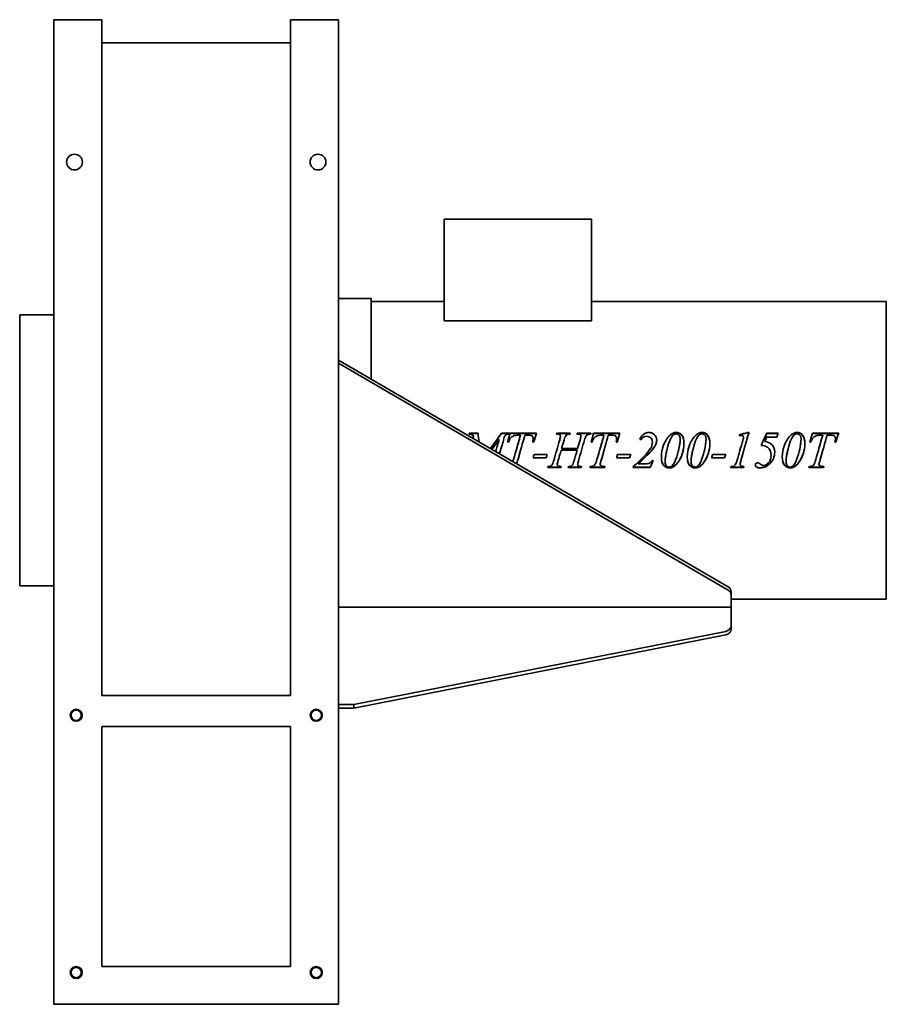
# Model space of a CAD drawing. Header units: millimetres. Extents: x 377 to 883, y 159 to 732.
import ezdxf

# ---------------------------------------------------------------- set-up
doc = ezdxf.new("R2010")
doc.units = ezdxf.units.MM
doc.header["$LTSCALE"] = 3
doc.layers.add('Krawędzie widoczne(ISO)', color=7, linetype='Continuous', lineweight=35, true_color=0x262659)

msp = doc.modelspace()

# ---------------------------------------------------------------- linework, layer by layer
at = {"layer": 'Krawędzie widoczne(ISO)'}
for p, q in [((425.25, 732.5), (397.25, 732.5)), ((397.25, 158.5), (397.25, 732.5)), ((425.25, 732.5), (425.25, 338.44)), ((535.25, 732.5), (563.25, 732.5)), ((535.25, 732.5), (535.25, 338.44)), ((563.25, 732.5), (563.25, 158.5)), ((425.25, 718.99), (535.25, 718.99)), ((710.83, 616.2), (624.83, 616.2)), ((624.83, 616.2), (624.83, 556.86)), ((710.83, 616.2), (710.83, 556.86)), ((582.25, 570), (563.25, 570)), ((582.25, 523), (582.25, 570)), ((624.83, 568.3), (582.25, 568.3)), ((882.75, 568.3), (710.83, 568.3)), ((882.75, 394.7), (882.75, 568.3)), ((377.25, 402.5), (377.25, 560.5)), ((397.25, 560.5), (377.25, 560.5)), ((624.83, 556.86), (710.83, 556.86)), ((790.44, 401.78), (563.25, 534.06)), ((563.25, 532.24), (790.44, 399.96)), ((639.56, 491.48), (644.61, 491.48)), ((639.56, 491.36), (639.56, 491.48)), ((639.56, 491.36), (644.61, 491.36)), ((641.98, 489.61), (641.98, 489.71)), ((644.61, 491.36), (644.61, 491.48)), ((658.38, 491.48), (663.1, 491.48)), ((658.38, 491.36), (658.38, 491.48)), ((658.38, 491.36), (663.1, 491.36)), ((663.1, 490.94), (663.1, 491.48)), ((663.32, 491.48), (678.68, 491.48)), ((663.32, 491.36), (663.32, 491.48)), ((663.32, 491.36), (678.64, 491.36)), ((669.38, 490.29), (668.24, 490.29)), ((669.38, 490.19), (669.38, 490.29)), ((673.58, 490.29), (671.93, 490.29)), ((676.76, 488.18), (676.76, 488.26)), ((690.54, 491.48), (698.42, 491.48)), ((690.54, 491.36), (690.54, 491.48)), ((690.54, 491.36), (698.38, 491.36)), ((692.65, 489.66), (692.65, 489.76)), ((702.42, 491.48), (710.46, 491.48)), ((702.42, 491.36), (702.42, 491.48)), ((702.42, 491.36), (710.42, 491.36)), ((704.53, 489.66), (704.53, 489.76)), ((711.99, 491.48), (727.35, 491.48)), ((711.99, 491.36), (711.99, 491.48)), ((711.99, 491.36), (727.32, 491.36)), ((718.06, 490.29), (716.91, 490.29)), ((718.06, 490.19), (718.06, 490.29)), ((722.25, 490.29), (720.6, 490.29)), ((725.44, 488.18), (725.44, 488.26)), ((762.48, 487.87), (762.48, 487.95)), ((777.6, 487.87), (777.6, 487.95)), ((799.38, 488.39), (799.38, 488.47)), ((799.41, 488.95), (799.41, 489.04)), ((801.96, 491.88), (802.66, 491.88)), ((801.96, 491.76), (801.96, 491.88)), ((801.96, 491.76), (802.63, 491.76)), ((818.97, 489.06), (812.94, 489.06)), ((812.97, 491.48), (819.66, 491.48)), ((812.97, 491.36), (812.97, 491.48)), ((812.97, 491.36), (819.62, 491.36)), ((833.01, 487.87), (833.01, 487.95)), ((839.61, 491.48), (854.97, 491.48)), ((839.61, 491.36), (839.61, 491.48)), ((839.61, 491.36), (854.93, 491.36)), ((845.67, 490.29), (844.53, 490.29)), ((845.67, 490.19), (845.67, 490.29)), ((849.87, 490.29), (848.22, 490.29)), ((853.06, 488.18), (853.06, 488.26)), ((656.91, 487.7), (656.91, 487.77)), ((662.45, 486.19), (661.91, 486.19)), ((677.03, 486.19), (676.49, 486.19)), ((693.38, 482.58), (702.68, 482.58)), ((693.38, 482.57), (693.38, 482.58)), ((693.38, 482.57), (702.68, 482.57)), ((702.68, 482.57), (702.68, 482.58)), ((711.13, 486.19), (710.59, 486.19)), ((725.7, 486.19), (725.16, 486.19)), ((746.32, 486.13), (746.32, 486.19)), ((811.85, 486.55), (811.85, 486.61)), ((838.74, 486.19), (838.2, 486.19)), ((853.32, 486.19), (852.78, 486.19)), ((684.36, 477.07), (676.72, 477.07)), ((684.36, 477.12), (676.73, 477.12)), ((677.32, 479.03), (684.97, 479.03)), ((684.36, 477.12), (684.36, 477.07)), ((702.42, 481.57), (693.09, 481.57)), ((702.4, 481.5), (702.42, 481.56)), ((733.04, 477.07), (725.39, 477.07)), ((733.04, 477.12), (725.41, 477.12)), ((726, 479.03), (733.64, 479.03)), ((733.04, 477.12), (733.04, 477.07)), ((745.75, 481.18), (745.75, 481.17)), ((788.45, 477.07), (780.8, 477.07)), ((788.45, 477.12), (780.82, 477.12)), ((781.41, 479.03), (789.05, 479.03)), ((788.45, 477.12), (788.45, 477.07)), ((667.94, 476.24), (667.94, 476.18)), ((669.74, 472.06), (670, 472.06)), ((692.94, 471.52), (685.2, 471.52)), ((692.94, 471.64), (685.23, 471.64)), ((690.82, 473.28), (690.82, 473.18)), ((691.24, 475.22), (691.24, 475.15)), ((692.94, 471.64), (692.94, 471.52)), ((704.79, 471.52), (697.11, 471.52)), ((704.79, 471.64), (697.15, 471.64)), ((702.7, 473.28), (702.7, 473.18)), ((703.14, 475.22), (703.14, 475.15)), ((704.79, 471.64), (704.79, 471.52)), ((718.51, 471.52), (709.9, 471.52)), ((718.51, 471.64), (709.94, 471.64)), ((710.07, 472.06), (710.46, 472.06)), ((715.87, 473.34), (715.87, 473.24)), ((716.62, 476.24), (716.62, 476.18)), ((718.01, 472.06), (718.68, 472.06)), ((718.51, 471.64), (718.51, 471.52)), ((735.13, 472.06), (735.13, 471.52)), ((745.1, 471.64), (735.13, 471.64)), ((745.1, 471.52), (735.13, 471.52)), ((738.04, 473.74), (738.04, 473.65)), ((738.04, 473.65), (743.06, 473.65)), ((745.1, 471.64), (745.1, 471.52)), ((746.18, 475.49), (746.76, 475.49)), ((753.77, 474.84), (753.77, 474.76)), ((758.12, 471.73), (758.12, 471.62)), ((768.89, 474.84), (768.89, 474.76)), ((773.24, 471.73), (773.24, 471.62)), ((799.49, 471.52), (791.9, 471.52)), ((799.49, 471.64), (791.94, 471.64)), ((797.5, 473.37), (797.5, 473.28)), ((799.49, 471.64), (799.49, 471.52)), ((824.3, 474.84), (824.3, 474.76)), ((828.64, 471.73), (828.64, 471.62)), ((846.13, 471.52), (837.52, 471.52)), ((846.13, 471.64), (837.55, 471.64)), ((837.68, 472.06), (838.07, 472.06)), ((843.48, 473.34), (843.48, 473.24)), ((844.23, 476.24), (844.23, 476.18)), ((845.62, 472.06), (846.29, 472.06)), ((846.13, 471.64), (846.13, 471.52)), ((397.25, 402.5), (377.25, 402.5)), ((792.25, 396.98), (792.25, 398.81)), ((792.25, 396.98), (792.25, 390.01)), ((882.75, 394.7), (792.25, 394.7)), ((792.25, 390.01), (563.25, 390.01)), ((792.25, 387.5), (792.25, 390.01)), ((792.25, 387.5), (792.25, 379.27)), ((792.25, 377.27), (792.25, 379.27)), ((572.25, 333.21), (789.14, 375.9)), ((789.14, 373.9), (572.25, 331.21)), ((425.25, 338.44), (535.25, 338.44)), ((572.25, 333.21), (563.25, 333.21)), ((572.25, 331.21), (572.25, 333.21)), ((572.25, 331.21), (563.25, 331.21)), ((425.25, 320.5), (535.25, 320.5)), ((425.25, 180.5), (425.25, 320.5)), ((535.25, 320.5), (535.25, 180.5)), ((535.25, 180.5), (425.25, 180.5)), ((397.25, 158.5), (563.25, 158.5))]:
    msp.add_line(p, q, dxfattribs=at)
for centre, radius in [((409.25, 649.5), 4.6), ((551.25, 649.5), 4.6), ((410.25, 327), 3.5), ((410.25, 327), 3), ((550.25, 327), 3.5), ((550.25, 327), 3), ((410.25, 177), 3.5), ((410.25, 177), 3), ((550.25, 177), 3.5), ((550.25, 177), 3)]:
    msp.add_circle(centre, radius, dxfattribs=at)
for centre, ratio, start_param, end_param in [((788.25, 398.81), 0.890047, 0, 0.991498), ((788.25, 396.98), 0.890047, 0, 0.991498), ((788.25, 379.27), 0.866025, 4.935866, 6.283185), ((788.25, 377.27), 0.866025, 4.935866, 6.283185)]:
    msp.add_ellipse(centre, major_axis=(4, 0), ratio=ratio, start_param=start_param, end_param=end_param, dxfattribs=at)
for points in [[(639.41, 490.94), (639.46, 491.12), (639.51, 491.3), (639.56, 491.48)], [(639.44, 490.94), (639.48, 491.08), (639.52, 491.22), (639.56, 491.36)], [(641.61, 488.44), (641.73, 488.86), (641.85, 489.28), (641.98, 489.71)], [(641.63, 488.43), (641.74, 488.82), (641.86, 489.22), (641.98, 489.61)], [(644.61, 491.48), (644.81, 489.77), (645.02, 488.05), (645.23, 486.33)], [(644.61, 491.36), (644.81, 489.69), (645.02, 488.02), (645.22, 486.34)], [(651.8, 482.5), (654, 485.5), (656.19, 488.5), (658.38, 491.48)], [(651.81, 482.5), (654, 485.46), (656.19, 488.42), (658.38, 491.36)], [(663.1, 490.94), (662.05, 490.87), (661.43, 490.79), (661.24, 490.71)], [(661.91, 486.19), (662.38, 487.95), (662.85, 489.72), (663.32, 491.48)], [(661.93, 486.19), (662.39, 487.92), (662.85, 489.64), (663.32, 491.36)], [(665.29, 476.11), (666.66, 480.84), (668.02, 485.58), (669.38, 490.29)], [(666.85, 481.5), (667.69, 484.4), (668.53, 487.3), (669.38, 490.19)], [(671.93, 490.29), (670.6, 485.6), (669.27, 480.88), (667.94, 476.18)], [(676.11, 489.89), (675.78, 490.16), (674.94, 490.29), (673.58, 490.29)], [(676.76, 488.26), (676.76, 488.97), (676.55, 489.52), (676.11, 489.89)], [(676.49, 486.19), (676.67, 486.96), (676.76, 487.65), (676.76, 488.26)], [(676.5, 486.19), (676.68, 486.93), (676.76, 487.59), (676.76, 488.18)], [(678.68, 491.48), (678.13, 489.72), (677.58, 487.95), (677.03, 486.19)], [(690.36, 490.94), (690.42, 491.12), (690.48, 491.3), (690.54, 491.48)], [(690.4, 490.94), (690.44, 491.08), (690.49, 491.22), (690.54, 491.36)], [(692.22, 487.52), (692.51, 488.5), (692.65, 489.25), (692.65, 489.76)], [(692.22, 487.46), (692.51, 488.42), (692.65, 489.16), (692.65, 489.66)], [(695.78, 489.97), (695.49, 489.53), (695.16, 488.73), (694.8, 487.54)], [(696.8, 490.73), (696.34, 490.54), (696, 490.28), (695.78, 489.97)], [(698.27, 490.94), (697.6, 490.95), (697.11, 490.88), (696.8, 490.73)], [(698.42, 491.48), (698.37, 491.3), (698.32, 491.12), (698.27, 490.94)], [(702.27, 490.94), (702.32, 491.12), (702.37, 491.3), (702.42, 491.48)], [(702.3, 490.94), (702.34, 491.08), (702.38, 491.22), (702.42, 491.36)], [(704.12, 487.52), (704.39, 488.48), (704.53, 489.22), (704.53, 489.76)], [(704.12, 487.46), (704.39, 488.4), (704.53, 489.14), (704.53, 489.66)], [(707.71, 489.95), (707.39, 489.48), (707.05, 488.68), (706.72, 487.52)], [(708.76, 490.73), (708.28, 490.53), (707.93, 490.27), (707.71, 489.95)], [(710.28, 490.94), (709.59, 490.95), (709.08, 490.88), (708.76, 490.73)], [(710.46, 491.48), (710.4, 491.3), (710.34, 491.12), (710.28, 490.94)], [(710.59, 486.19), (711.06, 487.95), (711.53, 489.72), (711.99, 491.48)], [(710.6, 486.19), (711.07, 487.92), (711.53, 489.64), (711.99, 491.36)], [(713.97, 476.11), (715.33, 480.84), (716.69, 485.58), (718.06, 490.29)], [(715.52, 481.5), (716.37, 484.4), (717.21, 487.3), (718.06, 490.19)], [(720.6, 490.29), (719.28, 485.6), (717.95, 480.88), (716.62, 476.18)], [(724.79, 489.89), (724.46, 490.16), (723.62, 490.29), (722.25, 490.29)], [(725.44, 488.26), (725.44, 488.97), (725.22, 489.52), (724.79, 489.89)], [(725.16, 486.19), (725.35, 486.96), (725.44, 487.65), (725.44, 488.26)], [(725.18, 486.19), (725.35, 486.93), (725.44, 487.59), (725.44, 488.18)], [(727.35, 491.48), (726.8, 489.72), (726.25, 487.95), (725.7, 486.19)], [(742.94, 489.64), (741.56, 489.64), (740.42, 488.98), (739.53, 487.65)], [(752.86, 484.51), (753.88, 487.16), (755.18, 489.17), (756.75, 490.54)], [(752.86, 484.47), (753.88, 487.1), (755.18, 489.08), (756.75, 490.43)], [(756.75, 490.54), (757.78, 491.44), (758.94, 491.88), (760.21, 491.88)], [(756.75, 490.43), (757.78, 491.32), (758.94, 491.76), (760.21, 491.76)], [(760.51, 477.73), (761.82, 481.92), (762.48, 485.33), (762.48, 487.95)], [(767.97, 484.51), (769, 487.16), (770.29, 489.17), (771.86, 490.54)], [(767.97, 484.47), (769, 487.1), (770.29, 489.08), (771.86, 490.43)], [(771.86, 490.54), (772.9, 491.44), (774.05, 491.88), (775.33, 491.88)], [(771.86, 490.43), (772.9, 491.32), (774.05, 491.76), (775.33, 491.76)], [(775.62, 477.73), (776.94, 481.92), (777.6, 485.33), (777.6, 487.95)], [(796.98, 490.5), (798.64, 490.96), (800.3, 491.42), (801.96, 491.88)], [(797.17, 489.97), (797.11, 490.15), (797.04, 490.32), (796.98, 490.5)], [(797.01, 490.41), (798.66, 490.86), (800.31, 491.31), (801.96, 491.76)], [(798.37, 490.15), (798.12, 490.15), (797.72, 490.09), (797.17, 489.97)], [(802.66, 491.88), (801.08, 486.41), (799.49, 480.88), (797.91, 475.38)], [(799.04, 487.25), (799.24, 487.96), (799.36, 488.37), (799.38, 488.47)], [(799.04, 487.18), (799.24, 487.89), (799.36, 488.29), (799.38, 488.39)], [(799.38, 488.47), (799.4, 488.67), (799.41, 488.86), (799.41, 489.04)], [(799.38, 488.39), (799.4, 488.58), (799.41, 488.77), (799.41, 488.95)], [(809.8, 484.33), (810.86, 486.72), (811.92, 489.1), (812.97, 491.48)], [(809.82, 484.32), (810.87, 486.68), (811.92, 489.03), (812.97, 491.36)], [(812.94, 489.06), (812.58, 488.24), (812.21, 487.43), (811.85, 486.61)], [(819.66, 491.48), (819.43, 490.67), (819.2, 489.86), (818.97, 489.06)], [(823.38, 484.51), (824.41, 487.16), (825.7, 489.17), (827.27, 490.54)], [(823.38, 484.47), (824.41, 487.1), (825.7, 489.08), (827.27, 490.43)], [(827.27, 490.54), (828.31, 491.44), (829.46, 491.88), (830.74, 491.88)], [(827.27, 490.43), (828.31, 491.32), (829.46, 491.76), (830.74, 491.76)], [(831.03, 477.73), (832.35, 481.92), (833.01, 485.33), (833.01, 487.95)], [(838.2, 486.19), (838.67, 487.95), (839.14, 489.72), (839.61, 491.48)], [(838.22, 486.19), (838.68, 487.92), (839.14, 489.64), (839.61, 491.36)], [(841.58, 476.11), (842.95, 480.84), (844.31, 485.58), (845.67, 490.29)], [(843.14, 481.5), (843.98, 484.4), (844.83, 487.3), (845.67, 490.19)], [(848.22, 490.29), (846.89, 485.6), (845.56, 480.88), (844.23, 476.18)], [(852.4, 489.89), (852.08, 490.16), (851.23, 490.29), (849.87, 490.29)], [(853.06, 488.26), (853.06, 488.97), (852.84, 489.52), (852.4, 489.89)], [(852.78, 486.19), (852.96, 486.96), (853.06, 487.65), (853.06, 488.26)], [(852.79, 486.19), (852.97, 486.93), (853.06, 487.59), (853.06, 488.18)], [(854.97, 491.48), (854.42, 489.72), (853.87, 487.95), (853.32, 486.19)], [(656.91, 487.77), (655.51, 485.84), (654.11, 483.91), (652.7, 481.98)], [(654.88, 480.71), (655.56, 483.07), (656.24, 485.42), (656.91, 487.77)], [(655.11, 481.5), (655.71, 483.57), (656.31, 485.63), (656.91, 487.7)], [(659.46, 487.41), (658.68, 484.75), (657.9, 482.08), (657.12, 479.41)], [(688.74, 475.44), (689.9, 479.46), (691.06, 483.5), (692.22, 487.52)], [(690.49, 481.5), (691.07, 483.49), (691.64, 485.47), (692.22, 487.46)], [(694.8, 487.54), (694.33, 485.89), (693.86, 484.23), (693.38, 482.58)], [(702.68, 482.58), (703.16, 484.23), (703.64, 485.88), (704.12, 487.52)], [(702.68, 482.57), (703.16, 484.2), (703.64, 485.83), (704.12, 487.46)], [(706.72, 487.52), (705.52, 483.41), (704.33, 479.27), (703.14, 475.15)], [(735.13, 472.06), (740.21, 476.48), (743.56, 479.97), (745.2, 482.5)], [(739.53, 487.65), (739.35, 487.73), (739.18, 487.81), (739, 487.88)], [(744.5, 481.5), (744.76, 481.84), (744.99, 482.17), (745.2, 482.49)], [(745.2, 482.5), (745.95, 483.67), (746.32, 484.9), (746.32, 486.19)], [(745.2, 482.49), (745.95, 483.65), (746.32, 484.86), (746.32, 486.13)], [(748.37, 485.03), (747.89, 483.89), (747.02, 482.6), (745.75, 481.17)], [(748.82, 487.44), (748.82, 486.57), (748.67, 485.77), (748.37, 485.03)], [(751.57, 477.73), (751.57, 479.98), (752, 482.24), (752.86, 484.51)], [(751.97, 481.5), (752.18, 482.49), (752.48, 483.48), (752.86, 484.47)], [(754.89, 482.2), (754.14, 479.28), (753.77, 476.8), (753.77, 474.76)], [(761.57, 481.5), (762.18, 483.98), (762.48, 486.11), (762.48, 487.87)], [(766.68, 477.73), (766.68, 479.98), (767.11, 482.24), (767.97, 484.51)], [(767.08, 481.5), (767.3, 482.49), (767.59, 483.48), (767.97, 484.47)], [(770, 482.2), (769.26, 479.28), (768.89, 476.8), (768.89, 474.76)], [(776.68, 481.5), (777.29, 483.98), (777.6, 486.11), (777.6, 487.87)], [(795.62, 475.38), (796.76, 479.33), (797.9, 483.3), (799.04, 487.25)], [(797.38, 481.5), (797.93, 483.4), (798.48, 485.29), (799.04, 487.18)], [(811.85, 486.61), (813.45, 486.36), (814.69, 485.87), (815.57, 485.13)], [(811.85, 486.55), (813.45, 486.31), (814.69, 485.82), (815.57, 485.08)], [(815.57, 485.13), (816.94, 483.97), (817.63, 482.37), (817.63, 480.31)], [(815.57, 485.08), (816.67, 484.17), (817.33, 482.98), (817.55, 481.5)], [(822.09, 477.73), (822.09, 479.98), (822.52, 482.24), (823.38, 484.51)], [(822.49, 481.5), (822.7, 482.49), (823, 483.48), (823.38, 484.47)], [(825.41, 482.2), (824.67, 479.28), (824.3, 476.8), (824.3, 474.76)], [(832.09, 481.5), (832.7, 483.98), (833.01, 486.11), (833.01, 487.87)], [(657.73, 481.5), (657.53, 480.8), (657.32, 480.11), (657.12, 479.41)], [(669.44, 481.5), (668.94, 479.74), (668.44, 477.99), (667.94, 476.24)], [(676.72, 477.07), (676.92, 477.73), (677.12, 478.38), (677.32, 479.03)], [(684.97, 479.03), (684.77, 478.38), (684.56, 477.73), (684.36, 477.07)], [(684.96, 479.03), (684.76, 478.4), (684.56, 477.76), (684.36, 477.12)], [(693.09, 481.57), (692.47, 479.42), (691.86, 477.28), (691.24, 475.15)], [(693.07, 481.5), (692.46, 479.41), (691.85, 477.31), (691.24, 475.22)], [(700.64, 475.44), (701.23, 477.48), (701.82, 479.52), (702.42, 481.57)], [(704.97, 481.5), (704.36, 479.41), (703.75, 477.31), (703.14, 475.22)], [(718.12, 481.5), (717.62, 479.74), (717.12, 477.99), (716.62, 476.24)], [(725.39, 477.07), (725.59, 477.73), (725.8, 478.38), (726, 479.03)], [(733.64, 479.03), (733.44, 478.38), (733.24, 477.73), (733.04, 477.07)], [(733.63, 479.03), (733.44, 478.4), (733.24, 477.76), (733.04, 477.12)], [(745.75, 481.18), (743.82, 479.02), (741.25, 476.54), (738.04, 473.74)], [(745.75, 481.17), (743.82, 478.99), (741.25, 476.48), (738.04, 473.65)], [(746.04, 481.5), (745.94, 481.39), (745.85, 481.29), (745.75, 481.18)], [(754.71, 481.5), (754.09, 478.91), (753.77, 476.69), (753.77, 474.84)], [(757.6, 472.3), (758.73, 473.36), (759.7, 475.17), (760.51, 477.73)], [(769.83, 481.5), (769.2, 478.91), (768.89, 476.69), (768.89, 474.84)], [(772.71, 472.3), (773.85, 473.36), (774.81, 475.17), (775.62, 477.73)], [(780.8, 477.07), (781, 477.73), (781.2, 478.38), (781.41, 479.03)], [(789.05, 479.03), (788.85, 478.38), (788.65, 477.73), (788.45, 477.07)], [(789.04, 479.03), (788.84, 478.4), (788.65, 477.76), (788.45, 477.12)], [(799.67, 481.5), (799.08, 479.48), (798.5, 477.46), (797.91, 475.45)], [(815.51, 478.66), (815.51, 479.75), (815.3, 480.7), (814.9, 481.5)], [(815.51, 478.64), (815.51, 478.65), (815.51, 478.65), (815.51, 478.66)], [(825.24, 481.5), (824.61, 478.91), (824.3, 476.69), (824.3, 474.84)], [(828.12, 472.3), (829.25, 473.36), (830.22, 475.17), (831.03, 477.73)], [(845.73, 481.5), (845.23, 479.74), (844.73, 477.99), (844.23, 476.24)], [(664.92, 474.87), (665.03, 475.23), (665.16, 475.64), (665.29, 476.11)], [(667.94, 476.24), (667.51, 474.9), (667.27, 474), (667.21, 473.54)], [(667.94, 476.18), (667.54, 474.9), (667.3, 474.02), (667.22, 473.53)], [(669.97, 472.06), (669.96, 472.02), (669.94, 471.99), (669.93, 471.95)], [(670, 472.06), (669.99, 472.02), (669.97, 471.97), (669.96, 471.93)], [(685.2, 471.52), (685.26, 471.7), (685.32, 471.88), (685.38, 472.06)], [(685.38, 472.06), (686.16, 472.08), (686.68, 472.15), (686.93, 472.27)], [(686.93, 472.27), (687.32, 472.44), (687.61, 472.66), (687.79, 472.94)], [(687.79, 472.94), (688.06, 473.34), (688.37, 474.17), (688.74, 475.44)], [(691.24, 475.22), (690.96, 474.33), (690.82, 473.68), (690.82, 473.28)], [(691.24, 475.15), (690.96, 474.25), (690.82, 473.59), (690.82, 473.18)], [(693.06, 472.06), (693.02, 471.88), (692.98, 471.7), (692.94, 471.52)], [(693.03, 472.06), (693, 471.92), (692.97, 471.78), (692.94, 471.64)], [(697.11, 471.52), (697.17, 471.7), (697.24, 471.88), (697.3, 472.06)], [(697.3, 472.06), (698.08, 472.08), (698.59, 472.15), (698.84, 472.27)], [(698.84, 472.27), (699.23, 472.44), (699.52, 472.66), (699.69, 472.94)], [(699.69, 472.94), (699.95, 473.33), (700.27, 474.16), (700.64, 475.44)], [(703.14, 475.22), (702.84, 474.32), (702.7, 473.67), (702.7, 473.28)], [(703.14, 475.15), (702.84, 474.24), (702.7, 473.58), (702.7, 473.18)], [(704.95, 472.06), (704.9, 471.88), (704.84, 471.7), (704.79, 471.52)], [(704.92, 472.06), (704.87, 471.92), (704.83, 471.78), (704.79, 471.64)], [(709.9, 471.52), (709.96, 471.7), (710.01, 471.88), (710.07, 472.06)], [(710.46, 472.06), (711.22, 472.06), (711.81, 472.18), (712.22, 472.43)], [(716.62, 476.24), (716.12, 474.67), (715.87, 473.7), (715.87, 473.34)], [(716.62, 476.18), (716.12, 474.59), (715.87, 473.61), (715.87, 473.24)], [(718.68, 472.06), (718.62, 471.88), (718.57, 471.7), (718.51, 471.52)], [(718.64, 472.06), (718.6, 471.92), (718.56, 471.78), (718.51, 471.64)], [(746.76, 475.49), (746.21, 474.17), (745.65, 472.84), (745.1, 471.52)], [(746.74, 475.49), (746.19, 474.2), (745.64, 472.92), (745.1, 471.64)], [(756.06, 471.72), (756.66, 471.72), (757.17, 471.91), (757.6, 472.3)], [(758.12, 471.73), (757.53, 471.44), (756.85, 471.3), (756.08, 471.3)], [(758.12, 471.62), (757.53, 471.33), (756.85, 471.18), (756.08, 471.18)], [(761.03, 474.22), (760.1, 473.08), (759.13, 472.25), (758.12, 471.73)], [(761.03, 474.14), (760.1, 472.98), (759.13, 472.14), (758.12, 471.62)], [(771.18, 471.72), (771.78, 471.72), (772.29, 471.91), (772.71, 472.3)], [(773.24, 471.73), (772.65, 471.44), (771.97, 471.3), (771.19, 471.3)], [(773.24, 471.62), (772.65, 471.33), (771.97, 471.18), (771.19, 471.18)], [(776.14, 474.22), (775.22, 473.08), (774.25, 472.25), (773.24, 471.73)], [(776.14, 474.14), (775.22, 472.98), (774.25, 472.14), (773.24, 471.62)], [(791.9, 471.52), (791.97, 471.7), (792.04, 471.88), (792.11, 472.06)], [(792.11, 472.06), (792.91, 472.08), (793.45, 472.14), (793.71, 472.25)], [(793.71, 472.25), (794.11, 472.43), (794.42, 472.66), (794.62, 472.95)], [(794.62, 472.95), (794.95, 473.41), (795.28, 474.21), (795.62, 475.38)], [(797.91, 475.45), (797.64, 474.49), (797.5, 473.8), (797.5, 473.37)], [(797.91, 475.38), (797.64, 474.41), (797.5, 473.71), (797.5, 473.28)], [(799.64, 472.06), (799.59, 471.88), (799.54, 471.7), (799.49, 471.52)], [(799.61, 472.06), (799.57, 471.92), (799.53, 471.78), (799.49, 471.64)], [(806.85, 471.94), (806.47, 472.22), (806.27, 472.57), (806.26, 472.99)], [(806.85, 471.83), (806.45, 472.12), (806.26, 472.49), (806.26, 472.94)], [(809.22, 471.3), (808.21, 471.3), (807.42, 471.51), (806.85, 471.94)], [(809.22, 471.18), (808.21, 471.18), (807.42, 471.4), (806.85, 471.83)], [(807.58, 474.22), (808.1, 474.22), (808.69, 473.96), (809.33, 473.44)], [(812.66, 472.17), (811.52, 471.59), (810.37, 471.3), (809.22, 471.3)], [(812.66, 472.06), (811.52, 471.47), (810.37, 471.18), (809.22, 471.18)], [(809.33, 473.44), (809.72, 473.11), (810.04, 472.9), (810.29, 472.79)], [(810.29, 472.79), (810.5, 472.7), (810.75, 472.66), (811.03, 472.66)], [(826.58, 471.72), (827.18, 471.72), (827.7, 471.91), (828.12, 472.3)], [(828.64, 471.73), (828.06, 471.44), (827.37, 471.3), (826.6, 471.3)], [(828.64, 471.62), (828.06, 471.33), (827.37, 471.18), (826.6, 471.18)], [(831.55, 474.22), (830.63, 473.08), (829.66, 472.25), (828.64, 471.73)], [(831.55, 474.14), (830.63, 472.98), (829.66, 472.14), (828.64, 471.62)], [(837.52, 471.52), (837.57, 471.7), (837.63, 471.88), (837.68, 472.06)], [(838.07, 472.06), (838.83, 472.06), (839.42, 472.18), (839.84, 472.43)], [(844.23, 476.24), (843.73, 474.67), (843.48, 473.7), (843.48, 473.34)], [(844.23, 476.18), (843.73, 474.59), (843.48, 473.61), (843.48, 473.24)], [(846.29, 472.06), (846.24, 471.88), (846.18, 471.7), (846.13, 471.52)], [(846.26, 472.06), (846.21, 471.92), (846.17, 471.78), (846.13, 471.64)]]:
    msp.add_open_spline(points, degree=3, dxfattribs=at)
for points, knots in [([(641.98, 489.71), (641.65, 490.14), (641.34, 490.43), (641.05, 490.58), (640.75, 490.74), (640.21, 490.86), (639.41, 490.94)], [0, 0, 0, 0, 1, 1, 1, 2, 2, 2, 2]), ([(661.24, 490.71), (660.92, 490.57), (660.62, 490.29), (660.34, 489.86), (660.07, 489.43), (659.78, 488.62), (659.46, 487.41)], [0, 0, 0, 0, 1, 1, 1, 2, 2, 2, 2]), ([(668.24, 490.29), (667.04, 490.29), (666.07, 490.15), (665.33, 489.85), (664.6, 489.56), (664.01, 489.13), (663.55, 488.58), (663.1, 488.02), (662.73, 487.22), (662.45, 486.19)], [0, 0, 0, 0, 1, 1, 1, 2, 2, 2, 3, 3, 3, 3]), ([(692.65, 489.76), (692.65, 490), (692.58, 490.22), (692.46, 490.41), (692.33, 490.59), (692.14, 490.73), (691.89, 490.81), (691.63, 490.9), (691.12, 490.94), (690.36, 490.94)], [0, 0, 0, 0, 1, 1, 1, 2, 2, 2, 3, 3, 3, 3]), ([(704.53, 489.76), (704.53, 490), (704.47, 490.22), (704.35, 490.41), (704.23, 490.59), (704.04, 490.73), (703.78, 490.81), (703.53, 490.9), (703.02, 490.94), (702.27, 490.94)], [0, 0, 0, 0, 1, 1, 1, 2, 2, 2, 3, 3, 3, 3]), ([(716.91, 490.29), (715.71, 490.29), (714.75, 490.15), (714.01, 489.85), (713.28, 489.56), (712.68, 489.13), (712.23, 488.58), (711.78, 488.02), (711.41, 487.22), (711.13, 486.19)], [0, 0, 0, 0, 1, 1, 1, 2, 2, 2, 3, 3, 3, 3]), ([(739, 487.88), (739.5, 489.15), (740.24, 490.14), (741.2, 490.84), (742.17, 491.54), (743.21, 491.88), (744.33, 491.88)], [0, 0, 0, 0, 1, 1, 1, 2, 2, 2, 2]), ([(739.03, 487.87), (739.53, 489.1), (740.25, 490.05), (741.2, 490.73), (742.17, 491.42), (743.21, 491.76), (744.33, 491.76)], [0.016653, 0.016653, 0.016653, 0.016653, 1, 1, 1, 2, 2, 2, 2]), ([(746.32, 486.19), (746.32, 487.21), (746.01, 488.04), (745.38, 488.68), (744.76, 489.32), (743.94, 489.64), (742.94, 489.64)], [0, 0, 0, 0, 1, 1, 1, 2, 2, 2, 2]), ([(744.33, 491.88), (745.59, 491.88), (746.66, 491.45), (747.52, 490.58), (748.39, 489.72), (748.82, 488.67), (748.82, 487.44)], [0, 0, 0, 0, 1, 1, 1, 2, 2, 2, 2]), ([(744.33, 491.76), (745.59, 491.76), (746.66, 491.34), (747.52, 490.48), (748.38, 489.63), (748.82, 488.61), (748.82, 487.41)], [0, 0, 0, 0, 1, 1, 1, 1.991471, 1.991471, 1.991471, 1.991471]), ([(760.25, 491.12), (759.68, 491.12), (759.1, 490.9), (758.51, 490.45), (757.92, 490.01), (757.32, 489.08), (756.69, 487.67), (756.06, 486.26), (755.46, 484.44), (754.89, 482.2)], [0, 0, 0, 0, 1, 1, 1, 2, 2, 2, 3, 3, 3, 3]), ([(760.21, 491.88), (761.48, 491.88), (762.54, 491.36), (763.4, 490.32), (764.26, 489.27), (764.69, 487.62), (764.69, 485.35)], [0, 0, 0, 0, 1, 1, 1, 2, 2, 2, 2]), ([(760.21, 491.76), (761.48, 491.76), (762.54, 491.25), (763.4, 490.21), (764.26, 489.18), (764.69, 487.56), (764.69, 485.33)], [0, 0, 0, 0, 1, 1, 1, 1.99671, 1.99671, 1.99671, 1.99671]), ([(762.48, 487.95), (762.48, 489.03), (762.26, 489.83), (761.81, 490.35), (761.37, 490.86), (760.84, 491.12), (760.25, 491.12)], [0, 0, 0, 0, 1, 1, 1, 2, 2, 2, 2]), ([(775.36, 491.12), (774.79, 491.12), (774.22, 490.9), (773.63, 490.45), (773.04, 490.01), (772.43, 489.08), (771.81, 487.67), (771.18, 486.26), (770.58, 484.44), (770, 482.2)], [0, 0, 0, 0, 1, 1, 1, 2, 2, 2, 3, 3, 3, 3]), ([(775.33, 491.88), (776.59, 491.88), (777.65, 491.36), (778.51, 490.32), (779.37, 489.27), (779.8, 487.62), (779.8, 485.35)], [0, 0, 0, 0, 1, 1, 1, 2, 2, 2, 2]), ([(775.33, 491.76), (776.59, 491.76), (777.65, 491.25), (778.51, 490.21), (779.37, 489.18), (779.8, 487.56), (779.8, 485.33)], [0, 0, 0, 0, 1, 1, 1, 1.99671, 1.99671, 1.99671, 1.99671]), ([(777.6, 487.95), (777.6, 489.03), (777.37, 489.83), (776.93, 490.35), (776.48, 490.86), (775.96, 491.12), (775.36, 491.12)], [0, 0, 0, 0, 1, 1, 1, 2, 2, 2, 2]), ([(799.41, 489.04), (799.41, 489.39), (799.32, 489.66), (799.13, 489.85), (798.95, 490.05), (798.69, 490.15), (798.37, 490.15)], [0, 0, 0, 0, 1, 1, 1, 2, 2, 2, 2]), ([(830.77, 491.12), (830.2, 491.12), (829.62, 490.9), (829.04, 490.45), (828.45, 490.01), (827.84, 489.08), (827.21, 487.67), (826.59, 486.26), (825.99, 484.44), (825.41, 482.2)], [0, 0, 0, 0, 1, 1, 1, 2, 2, 2, 3, 3, 3, 3]), ([(830.74, 491.88), (832, 491.88), (833.06, 491.36), (833.92, 490.32), (834.78, 489.27), (835.21, 487.62), (835.21, 485.35)], [0, 0, 0, 0, 1, 1, 1, 2, 2, 2, 2]), ([(830.74, 491.76), (832, 491.76), (833.06, 491.25), (833.92, 490.21), (834.78, 489.18), (835.21, 487.56), (835.21, 485.33)], [0, 0, 0, 0, 1, 1, 1, 1.99671, 1.99671, 1.99671, 1.99671]), ([(833.01, 487.95), (833.01, 489.03), (832.78, 489.83), (832.34, 490.35), (831.89, 490.86), (831.37, 491.12), (830.77, 491.12)], [0, 0, 0, 0, 1, 1, 1, 2, 2, 2, 2]), ([(844.53, 490.29), (843.33, 490.29), (842.36, 490.15), (841.63, 489.85), (840.89, 489.56), (840.3, 489.13), (839.84, 488.58), (839.39, 488.02), (839.03, 487.22), (838.74, 486.19)], [0, 0, 0, 0, 1, 1, 1, 2, 2, 2, 3, 3, 3, 3]), ([(764.69, 485.35), (764.69, 483.41), (764.37, 481.42), (763.73, 479.39), (763.1, 477.37), (762.19, 475.62), (761.03, 474.14)], [0, 0, 0, 0, 1, 1, 1, 2, 2, 2, 2]), ([(779.8, 485.35), (779.8, 483.41), (779.49, 481.42), (778.85, 479.39), (778.21, 477.37), (777.31, 475.62), (776.14, 474.14)], [0, 0, 0, 0, 1, 1, 1, 2, 2, 2, 2]), ([(815.51, 478.62), (815.51, 479.84), (815.26, 480.89), (814.76, 481.75), (814.27, 482.62), (813.64, 483.23), (812.87, 483.58), (812.1, 483.94), (811.08, 484.18), (809.8, 484.33)], [0, 0, 0, 0, 1, 1, 1, 2, 2, 2, 3, 3, 3, 3]), ([(835.21, 485.35), (835.21, 483.41), (834.89, 481.42), (834.26, 479.39), (833.62, 477.37), (832.72, 475.62), (831.55, 474.14)], [0, 0, 0, 0, 1, 1, 1, 2, 2, 2, 2]), ([(756.08, 471.3), (754.79, 471.3), (753.72, 471.82), (752.86, 472.85), (752, 473.88), (751.57, 475.51), (751.57, 477.75)], [0, 0, 0, 0, 1, 1, 1, 1.996779, 1.996779, 1.996779, 1.996779]), ([(756.08, 471.18), (754.79, 471.18), (753.72, 471.7), (752.86, 472.75), (752, 473.79), (751.57, 475.45), (751.57, 477.73)], [0, 0, 0, 0, 1, 1, 1, 2, 2, 2, 2]), ([(764.28, 481.5), (764.14, 480.81), (763.96, 480.12), (763.73, 479.42), (763.1, 477.41), (762.19, 475.68), (761.03, 474.22)], [0.650933, 0.650933, 0.650933, 0.650933, 1, 1, 1, 2, 2, 2, 2]), ([(771.19, 471.3), (769.91, 471.3), (768.83, 471.82), (767.97, 472.85), (767.12, 473.88), (766.69, 475.51), (766.68, 477.75)], [0, 0, 0, 0, 1, 1, 1, 1.996779, 1.996779, 1.996779, 1.996779]), ([(771.19, 471.18), (769.91, 471.18), (768.83, 471.7), (767.97, 472.75), (767.11, 473.79), (766.68, 475.45), (766.68, 477.73)], [0, 0, 0, 0, 1, 1, 1, 2, 2, 2, 2]), ([(779.4, 481.5), (779.25, 480.81), (779.07, 480.12), (778.85, 479.42), (778.21, 477.41), (777.31, 475.68), (776.14, 474.22)], [0.650933, 0.650933, 0.650933, 0.650933, 1, 1, 1, 2, 2, 2, 2]), ([(811.03, 472.66), (812.14, 472.66), (813.16, 473.21), (814.1, 474.31), (815.04, 475.41), (815.51, 476.85), (815.51, 478.62)], [0, 0, 0, 0, 1, 1, 1, 2, 2, 2, 2]), ([(817.63, 480.31), (817.63, 478.93), (817.38, 477.7), (816.87, 476.59), (816.36, 475.49), (815.75, 474.57), (815.02, 473.82), (814.29, 473.08), (813.5, 472.49), (812.66, 472.06)], [0, 0, 0, 0, 1, 1, 1, 2, 2, 2, 3, 3, 3, 3]), ([(817.63, 480.31), (817.63, 478.96), (817.38, 477.74), (816.87, 476.65), (816.36, 475.56), (815.75, 474.65), (815.02, 473.91), (814.29, 473.18), (813.5, 472.59), (812.66, 472.17)], [0.003378, 0.003378, 0.003378, 0.003378, 1, 1, 1, 2, 2, 2, 3, 3, 3, 3]), ([(826.6, 471.3), (825.32, 471.3), (824.24, 471.82), (823.38, 472.85), (822.52, 473.88), (822.09, 475.51), (822.09, 477.75)], [0, 0, 0, 0, 1, 1, 1, 1.996779, 1.996779, 1.996779, 1.996779]), ([(826.6, 471.18), (825.32, 471.18), (824.24, 471.7), (823.38, 472.75), (822.52, 473.79), (822.09, 475.45), (822.09, 477.73)], [0, 0, 0, 0, 1, 1, 1, 2, 2, 2, 2]), ([(834.81, 481.5), (834.66, 480.81), (834.48, 480.12), (834.26, 479.42), (833.62, 477.41), (832.72, 475.68), (831.55, 474.22)], [0.650933, 0.650933, 0.650933, 0.650933, 1, 1, 1, 2, 2, 2, 2]), ([(690.82, 473.18), (690.82, 472.84), (690.94, 472.59), (691.2, 472.42), (691.46, 472.24), (692.08, 472.12), (693.06, 472.06)], [0, 0, 0, 0, 1, 1, 1, 2, 2, 2, 2]), ([(702.7, 473.18), (702.7, 472.84), (702.83, 472.59), (703.09, 472.42), (703.35, 472.24), (703.97, 472.12), (704.95, 472.06)], [0, 0, 0, 0, 1, 1, 1, 2, 2, 2, 2]), ([(712.22, 472.43), (712.51, 472.59), (712.76, 472.89), (713, 473.33), (713.23, 473.76), (713.56, 474.69), (713.97, 476.11)], [0, 0, 0, 0, 1, 1, 1, 2, 2, 2, 2]), ([(715.87, 473.24), (715.87, 472.9), (716.02, 472.61), (716.34, 472.39), (716.66, 472.17), (717.21, 472.06), (718.01, 472.06)], [0, 0, 0, 0, 1, 1, 1, 2, 2, 2, 2]), ([(743.06, 473.65), (743.86, 473.65), (744.53, 473.82), (745.05, 474.15), (745.57, 474.48), (745.95, 474.93), (746.18, 475.49)], [0, 0, 0, 0, 1, 1, 1, 2, 2, 2, 2]), ([(753.77, 474.76), (753.77, 473.74), (754, 472.98), (754.44, 472.47), (754.89, 471.97), (755.43, 471.72), (756.06, 471.72)], [0, 0, 0, 0, 1, 1, 1, 2, 2, 2, 2]), ([(768.89, 474.76), (768.89, 473.74), (769.11, 472.98), (769.56, 472.47), (770.01, 471.97), (770.54, 471.72), (771.18, 471.72)], [0, 0, 0, 0, 1, 1, 1, 2, 2, 2, 2]), ([(797.5, 473.28), (797.5, 472.92), (797.63, 472.64), (797.88, 472.45), (798.13, 472.25), (798.71, 472.12), (799.64, 472.06)], [0, 0, 0, 0, 1, 1, 1, 2, 2, 2, 2]), ([(806.26, 472.94), (806.26, 473.29), (806.39, 473.6), (806.64, 473.85), (806.9, 474.1), (807.21, 474.22), (807.58, 474.22)], [0, 0, 0, 0, 1, 1, 1, 2, 2, 2, 2]), ([(824.3, 474.76), (824.3, 473.74), (824.52, 472.98), (824.97, 472.47), (825.41, 471.97), (825.95, 471.72), (826.58, 471.72)], [0, 0, 0, 0, 1, 1, 1, 2, 2, 2, 2]), ([(839.84, 472.43), (840.12, 472.59), (840.38, 472.89), (840.61, 473.33), (840.85, 473.76), (841.17, 474.69), (841.58, 476.11)], [0, 0, 0, 0, 1, 1, 1, 2, 2, 2, 2]), ([(843.48, 473.24), (843.48, 472.9), (843.64, 472.61), (843.95, 472.39), (844.27, 472.17), (844.83, 472.06), (845.62, 472.06)], [0, 0, 0, 0, 1, 1, 1, 2, 2, 2, 2])]:
    msp.add_open_spline(points, degree=3, knots=knots, dxfattribs=at)

doc.saveas('drawing.dxf')
